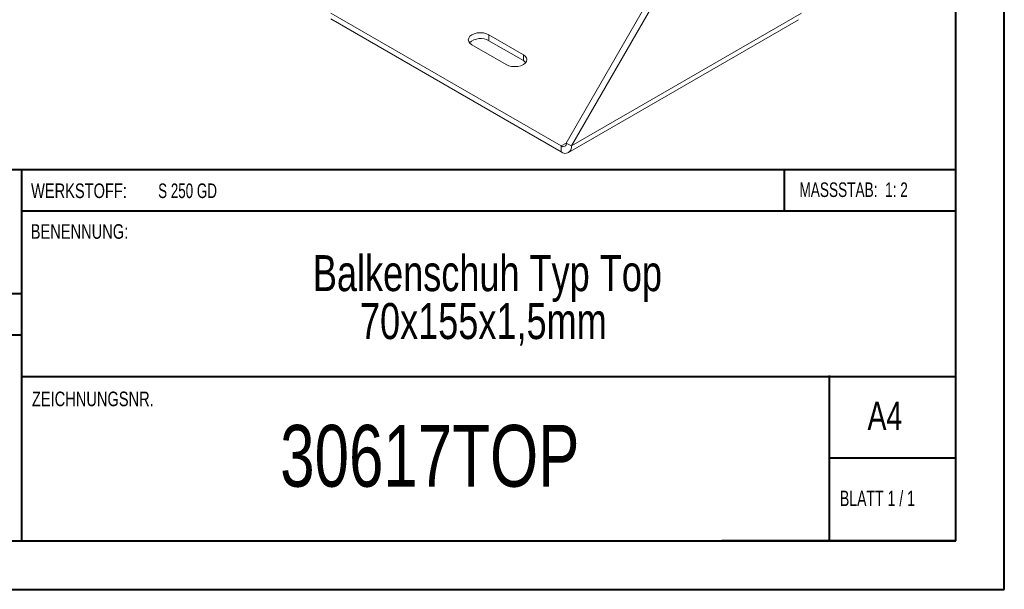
# Model space of a CAD drawing. Header units: millimetres. Extents: x 0 to 210, y 0 to 297.
# Tile 2 of 6: x 109 to 210, y 0 to 59. Entities that reach past the tile are written whole.
import ezdxf

# ---------------------------------------------------------------- set-up
doc = ezdxf.new("R2010")
doc.units = ezdxf.units.MM
doc.styles.add('SLDTEXTSTYLE0', font='TXT', dxfattribs={"width": 0.75})
doc.styles.add('SLDTEXTSTYLE1', font='TXT', dxfattribs={"width": 0.681818})
doc.styles.add('SLDTEXTSTYLE2', font='TXT', dxfattribs={"width": 0.7})
doc.styles.add('SLDTEXTSTYLE3', font='TXT', dxfattribs={"width": 0.6875})

# ---------------------------------------------------------------- blocks, each defined once
blk = doc.blocks.new('SW_NOTE_1')
at = {"color": 0, "linetype": 'Continuous', "lineweight": 0, "char_height": 3.7042, "attachment_point": 2, "style": 'SLDTEXTSTYLE0'}
for s, insert in [('Balkenschuh Typ Top', (24.66, 4.77)), ('70x155x1,5mm', (24.24, -0.16))]:
    blk.add_mtext(s, dxfattribs=dict(at, insert=insert))

msp = doc.modelspace()

# ---------------------------------------------------------------- linework, layer by layer
at = {"color": 7, "linetype": 'Continuous', "lineweight": 40}
for p, q in [((210.08, 0.21), (210.08, 297.21)), ((205.08, 5.21), (205.08, 292.21)), ((205.08, 43.37), (10.11, 43.37)), ((108.91, 43.37), (108.91, 5.12)), ((187.47, 39.12), (187.47, 43.37)), ((205.08, 39.12), (108.91, 39.12)), ((108.91, 30.62), (10.11, 30.62)), ((108.91, 26.37), (10.11, 26.37)), ((108.91, 22.12), (205.08, 22.12)), ((192.08, 5.21), (192.08, 22.21)), ((205.08, 13.71), (192.08, 13.71)), ((10.08, 5.21), (205.08, 5.21)), ((205.08, 5.21), (180.99, 5.21)), ((0.08, 0.21), (210.08, 0.21))]:
    msp.add_line(p, q, dxfattribs=at)
at = {"color": 7, "linetype": 'Continuous', "lineweight": 15}
for p, q in [((165, 46.12), (175.96, 65.11)), ((165.53, 45.82), (176.49, 64.8)), ((140.78, 59.49), (164.47, 45.82)), ((140.78, 58.88), (164.47, 45.21)), ((165.22, 45.13), (188.91, 58.81)), ((165.53, 45.82), (189.22, 59.49)), ((160.58, 55.21), (157.04, 57.25)), ((157.04, 56.64), (157.04, 57.25)), ((155.28, 56.23), (158.81, 54.19)), ((160.58, 54.6), (157.04, 56.64)), ((160.58, 54.6), (160.58, 55.21)), ((165, 46.12), (164.47, 45.82)), ((164.47, 45.82), (164.47, 45.21)), ((165, 46.12), (165.53, 45.82))]:
    msp.add_line(p, q, dxfattribs=at)
at = {"color": 7, "linetype": 'Continuous', "lineweight": 15, "flags": 128}
for points in [[(157.04, 57.25), (156.78, 57.36), (156.48, 57.44), (156.16, 57.46), (155.84, 57.44), (155.53, 57.36), (155.28, 57.25), (155.08, 57.1), (154.95, 56.92), (154.91, 56.74), (154.95, 56.55), (155.08, 56.38), (155.28, 56.23)], [(158.81, 54.19), (159.07, 54.07), (159.37, 54), (159.7, 53.98), (160.02, 54), (160.32, 54.07), (160.58, 54.19), (160.78, 54.34), (160.9, 54.51), (160.95, 54.7), (160.9, 54.88), (160.78, 55.06), (160.58, 55.21)], [(160.83, 54.39), (160.78, 54.45), (160.58, 54.6)]]:
    msp.add_lwpolyline(points, dxfattribs=at)
at = {"color": 7, "linetype": 'Continuous', "lineweight": 15}
for centre, radius, start, end in [((156.18, 55.13), 1.74, 60.1007, 131.4598), ((164.68, 46.07), 0.328, 230.7967, 9.214), ((164.88, 45.71), 0.655, 230.7967, 9.214)]:
    msp.add_arc(centre, radius, start, end, dxfattribs=at)

# ---------------------------------------------------------------- block references
at = {"color": 7, "linetype": 'Continuous', "lineweight": 0}
msp.add_blockref('SW_NOTE_1', (132.22, 29.82), dxfattribs=at)

# ---------------------------------------------------------------- texts
for s, insert, char_height, attachment_point, style in [('WERKSTOFF:', (109.91, 41.96), 1.5, 1, 'SLDTEXTSTYLE0'), ('S 250 GD', (122.99, 41.96), 1.5, 1, 'SLDTEXTSTYLE3'), ('MASSSTAB:  1: 2', (188.99, 42.07), 1.5, 1, 'SLDTEXTSTYLE2'), ('BENENNUNG:', (109.88, 37.77), 1.5, 1, 'SLDTEXTSTYLE0'), ('ZEICHNUNGSNR.', (110, 20.55), 1.5, 1, 'SLDTEXTSTYLE0'), ('A4', (196, 19.52), 2.91, 1, 'SLDTEXTSTYLE0'), ('30617TOP', (150.95, 17.12), 6.35, 2, 'SLDTEXTSTYLE0'), ('BLATT 1 / 1', (193.16, 10.36), 1.5875, 1, 'SLDTEXTSTYLE1')]:
    msp.add_mtext(s, dxfattribs=dict(at, insert=insert, char_height=char_height, attachment_point=attachment_point, style=style))

doc.saveas('drawing.dxf')
